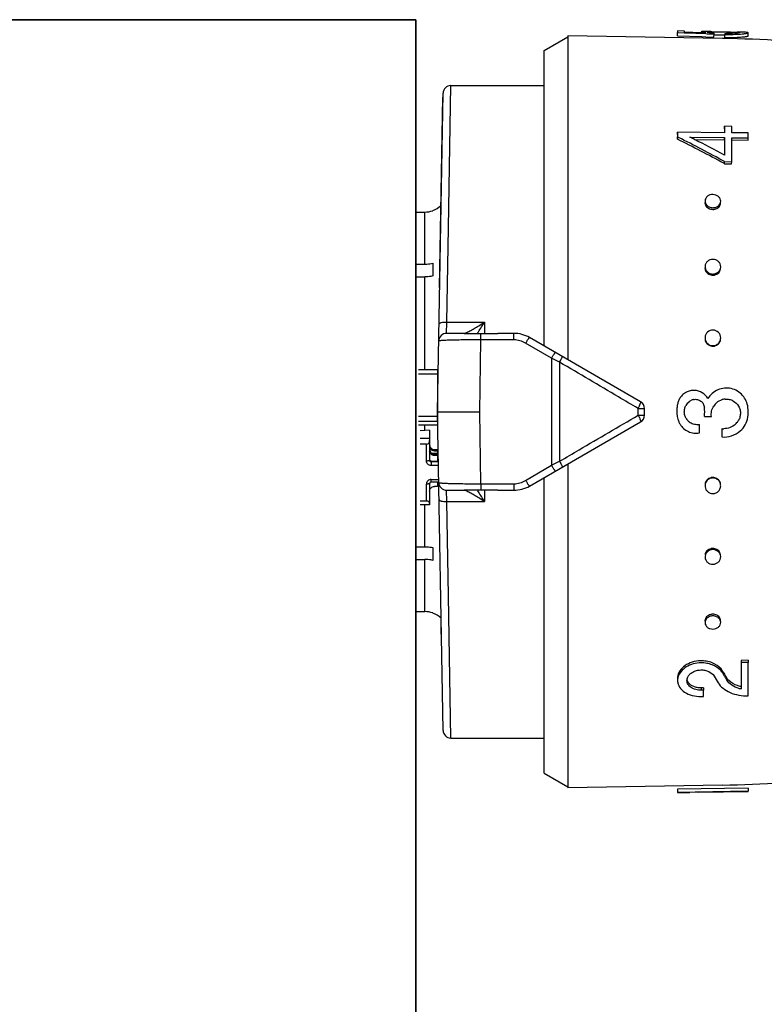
# Model space of a CAD drawing. Header units: millimetres. Extents: x 17747 to 112039, y -74980 to 446921.
# Tile 134 of 256: x 61143 to 61190, y -71169 to -71106. Entities that reach past the tile are written whole.
import ezdxf

# ---------------------------------------------------------------- set-up
doc = ezdxf.new("R2010")
doc.units = ezdxf.units.MM
doc.layers.add('UT_ZAŘÍZENÍ - OT', color=3, linetype='Continuous', lineweight=35)

msp = doc.modelspace()

# ---------------------------------------------------------------- linework, layer by layer
at = {"color": 0, "linetype": 'Continuous'}
for p, q in [((61184.621, -71107.135), (61184.625, -71106.936)), ((61184.625, -71106.831), (61184.625, -71106.936)), ((61185.075, -71106.839), (61184.625, -71106.831)), ((61184.625, -71106.936), (61185.073, -71106.951)), ((61185.073, -71106.951), (61185.141, -71106.954)), ((61185.075, -71106.907), (61185.075, -71106.839)), ((61186.134, -71106.941), (61185.075, -71106.907)), ((61185.141, -71106.954), (61186.432, -71106.999)), ((61186.124, -71106.887), (61186.123, -71106.94)), ((61186.437, -71106.95), (61186.134, -71106.941)), ((61186.287, -71106.946), (61186.288, -71106.931)), ((61186.432, -71106.999), (61186.518, -71107.002)), ((61186.518, -71107.002), (61186.948, -71107.018)), ((61186.724, -71106.945), (61186.725, -71106.881)), ((61186.945, -71107.217), (61186.948, -71107.018)), ((61186.947, -71107.079), (61186.978, -71107.079)), ((61186.948, -71107.018), (61186.948, -71106.965)), ((61187.557, -71107.085), (61187.632, -71107.086)), ((61187.558, -71106.885), (61187.68, -71106.887)), ((61187.631, -71107.246), (61187.634, -71107.047)), ((61187.634, -71106.984), (61187.634, -71107.047)), ((61188.473, -71106.898), (61188.461, -71106.898)), ((61188.471, -71106.958), (61188.472, -71106.912)), ((61188.487, -71106.899), (61188.473, -71106.898)), ((61189.12, -71107.145), (61189.124, -71106.945)), ((61176.12, -71108.076), (61177.62, -71107.21)), ((61177.62, -71107.136), (61177.62, -71127.781)), ((61187.489, -71107.309), (61177.62, -71107.136)), ((61184.621, -71107.135), (61186.17, -71107.189)), ((61186.17, -71107.189), (61186.428, -71107.198)), ((61186.428, -71107.198), (61186.945, -71107.217)), ((61176.12, -71126.915), (61176.12, -71108.076)), ((61169.32, -71131.11), (61169.675, -71110.802)), ((61170.02, -71119.374), (61170.175, -71110.31)), ((61170.175, -71110.31), (61176.12, -71110.31)), ((61169.459, -71123.176), (61169.671, -71111.051)), ((61184.621, -71113.423), (61184.625, -71113.276)), ((61184.625, -71113.276), (61184.625, -71113.588)), ((61187.624, -71113.315), (61184.625, -71113.276)), ((61187.621, -71113.06), (61187.624, -71112.909)), ((61187.624, -71112.909), (61187.624, -71113.315)), ((61188.074, -71112.915), (61187.624, -71112.909)), ((61188.074, -71113.321), (61188.074, -71112.915)), ((61189.124, -71113.334), (61188.074, -71113.321)), ((61189.124, -71113.645), (61189.124, -71113.334)), ((61184.621, -71113.732), (61184.625, -71113.588)), ((61184.625, -71113.588), (61184.68, -71113.616)), ((61185.41, -71113.598), (61187.624, -71113.626)), ((61185.465, -71113.626), (61185.41, -71113.598)), ((61185.703, -71113.746), (61187.621, -71113.771)), ((61187.621, -71113.771), (61187.624, -71113.626)), ((61187.621, -71113.771), (61187.621, -71114.628)), ((61187.624, -71113.626), (61187.624, -71114.745)), ((61188.071, -71113.776), (61189.12, -71113.789)), ((61188.074, -71115.164), (61188.074, -71113.632)), ((61188.074, -71113.632), (61189.124, -71113.645)), ((61189.12, -71113.789), (61189.124, -71113.645)), ((61187.568, -71115.262), (61187.621, -71115.29)), ((61187.621, -71115.29), (61187.624, -71115.159)), ((61187.624, -71115.159), (61188.074, -71115.164)), ((61188.071, -71115.295), (61188.074, -71115.164)), ((61187.621, -71115.29), (61188.071, -71115.295)), ((61167.95, -71118.373), (61168.52, -71118.373)), ((61168.52, -71121.697), (61168.52, -71118.373)), ((61169.02, -71118.274), (61169.02, -71118.287)), ((61169.918, -71125.385), (61170.02, -71119.374)), ((61167.902, -71121.697), (61168.52, -71121.697)), ((61169.02, -71121.636), (61169.02, -71122.45)), ((61167.895, -71122.51), (61168.52, -71122.51)), ((61168.52, -71128.436), (61168.52, -71122.51)), ((61169.899, -71126.11), (61169.918, -71125.385)), ((61169.918, -71125.385), (61172.32, -71125.385)), ((61172.32, -71125.385), (61172.32, -71126.119)), ((61171.057, -71126.11), (61169.899, -71126.11)), ((61172.021, -71131.11), (61172.093, -71126.525)), ((61172.093, -71126.525), (61172.093, -71126.118)), ((61174.19, -71126.525), (61172.093, -71126.525)), ((61174.19, -71126.11), (61173.163, -71126.11)), ((61174.19, -71126.525), (61174.19, -71126.11)), ((61182.27, -71130.466), (61175.19, -71126.378)), ((61176.587, -71127.698), (61174.94, -71126.73)), ((61176.587, -71127.698), (61176.587, -71134.522)), ((61169.32, -71128.436), (61168.12, -71128.436)), ((61169.32, -71128.436), (61169.32, -71131.958)), ((61177.108, -71127.955), (61177.108, -71134.266)), ((61169.32, -71128.72), (61168.12, -71128.72)), ((61182.107, -71131.326), (61182.107, -71130.895)), ((61182.52, -71131.322), (61182.52, -71130.899)), ((61169.32, -71131.416), (61168.12, -71131.416)), ((61169.675, -71151.419), (61169.32, -71131.11)), ((61169.32, -71131.11), (61172.021, -71131.11)), ((61172.093, -71135.695), (61172.021, -71131.11)), ((61186.334, -71131.413), (61186.784, -71131.413)), ((61169.32, -71131.731), (61168.12, -71131.731)), ((61169.32, -71131.958), (61168.12, -71131.958)), ((61168.52, -71132.301), (61168.52, -71131.958)), ((61175.19, -71135.842), (61182.27, -71131.755)), ((61186.014, -71132.454), (61186.014, -71131.919)), ((61187.444, -71132.182), (61187.444, -71132.716)), ((61168.82, -71132.285), (61168.22, -71132.318)), ((61168.82, -71132.816), (61168.22, -71132.816)), ((61168.82, -71132.285), (61168.82, -71134.208)), ((61168.62, -71133.168), (61168.22, -71133.168)), ((61168.62, -71134.247), (61168.62, -71133.168)), ((61169.366, -71133.725), (61169.36, -71133.402)), ((61169.367, -71133.759), (61168.957, -71133.759)), ((61169.12, -71133.514), (61169.12, -71133.612)), ((61169.12, -71133.514), (61169.32, -71133.514)), ((61169.32, -71133.612), (61169.12, -71133.612)), ((61169.12, -71133.807), (61169.12, -71133.904)), ((61169.12, -71133.807), (61169.32, -71133.807)), ((61169.32, -71133.904), (61169.12, -71133.904)), ((61169.319, -71133.728), (61169.366, -71133.725)), ((61169.32, -71133.514), (61169.32, -71133.759)), ((61169.32, -71133.807), (61169.32, -71134.248)), ((61169.32, -71133.954), (61169.37, -71133.954)), ((61168.92, -71134.248), (61168.92, -71134.541)), ((61168.92, -71134.248), (61169.32, -71134.248)), ((61169.376, -71134.306), (61168.92, -71134.306)), ((61169.38, -71134.541), (61168.92, -71134.541)), ((61169.32, -71134.15), (61169.373, -71134.15)), ((61174.94, -71135.491), (61176.587, -71134.522)), ((61177.62, -71134.439), (61177.62, -71155.084)), ((61176.12, -71154.144), (61176.12, -71135.305)), ((61168.62, -71136.797), (61168.62, -71135.718)), ((61168.82, -71135.679), (61168.82, -71137.033)), ((61168.92, -71135.585), (61168.92, -71135.424)), ((61168.92, -71135.424), (61169.396, -71135.424)), ((61168.92, -71135.585), (61169.399, -71135.585)), ((61169.32, -71135.866), (61169.12, -71135.866)), ((61169.32, -71135.585), (61169.32, -71135.866)), ((61172.093, -71135.695), (61174.19, -71135.695)), ((61172.093, -71135.695), (61172.093, -71136.103)), ((61174.19, -71135.695), (61174.19, -71136.11)), ((61169.899, -71136.11), (61171.057, -71136.11)), ((61169.918, -71136.835), (61169.899, -71136.11)), ((61172.32, -71136.102), (61172.32, -71136.835)), ((61173.163, -71136.11), (61174.19, -71136.11)), ((61168.62, -71136.797), (61168.22, -71136.797)), ((61168.82, -71137.033), (61168.22, -71137.033)), ((61168.52, -71139.71), (61168.52, -71137.033)), ((61169.918, -71136.835), (61172.32, -71136.835)), ((61170.02, -71142.846), (61169.918, -71136.835)), ((61167.895, -71139.71), (61168.52, -71139.71)), ((61169.02, -71139.771), (61169.02, -71140.584)), ((61167.902, -71140.523), (61168.52, -71140.523)), ((61168.52, -71143.847), (61168.52, -71140.523)), ((61170.175, -71151.91), (61170.02, -71142.846)), ((61167.95, -71143.847), (61168.52, -71143.847)), ((61169.02, -71143.933), (61169.02, -71143.946)), ((61169.576, -71145.725), (61169.56, -71144.863)), ((61189.12, -71146.951), (61188.67, -71146.956)), ((61188.67, -71146.956), (61188.674, -71147.088)), ((61189.124, -71147.083), (61188.674, -71147.088)), ((61188.674, -71147.088), (61188.674, -71148.776)), ((61189.12, -71146.951), (61189.124, -71147.083)), ((61189.124, -71149.225), (61189.124, -71147.083)), ((61187.499, -71147.64), (61187.502, -71147.778)), ((61187.527, -71147.688), (61187.499, -71147.64)), ((61187.644, -71148.016), (61187.615, -71147.968)), ((61187.754, -71148.063), (61187.757, -71148.204)), ((61186.271, -71148.708), (61186.121, -71148.71)), ((61186.121, -71148.71), (61186.124, -71148.856)), ((61186.274, -71148.854), (61186.124, -71148.856)), ((61186.271, -71148.708), (61186.274, -71148.854)), ((61186.274, -71149.262), (61186.274, -71148.854)), ((61186.124, -71149.264), (61186.274, -71149.262)), ((61170.175, -71151.91), (61176.12, -71151.91)), ((61176.12, -71154.144), (61177.62, -71155.01)), ((61187.489, -71154.912), (61177.62, -71155.084)), ((61189.12, -71155.096), (61184.621, -71155.175)), ((61184.621, -71155.175), (61184.625, -71155.374)), ((61184.621, -71155.185), (61184.625, -71155.385)), ((61189.124, -71155.296), (61184.625, -71155.374)), ((61184.625, -71155.374), (61184.625, -71155.385)), ((61185.974, -71155.366), (61185.411, -71155.376)), ((61185.974, -71155.363), (61189.124, -71155.308)), ((61185.974, -71155.366), (61185.974, -71155.363)), ((61189.12, -71155.096), (61189.124, -71155.296)), ((61189.124, -71155.308), (61189.124, -71155.296))]:
    msp.add_line(p, q, dxfattribs=at)
for centre, radius, start, end in [((61186.4, -71120.091), 13.227, 89.44109, 89.86889), ((61186.3, -71129.887), 23.023, 89.16114, 89.43014), ((61186.015, -71148.988), 42.126, 88.99668, 89.15368), ((61186.875, -71112.159), 5.28, 90.80201, 91.62553), ((61187.311, -71101.599), 5.379, 264.4209, 265.22986), ((61187.397, -71100.557), 6.424, 265.23782, 265.99348), ((61187.808, -71096.956), 10.03, 269.00618, 269.62329), ((61187.851, -71094.505), 12.544, 269.00858, 269.7243), ((61187.933, -71097.215), 9.833, 272.60404, 273.36824), ((61188.272, -71109.463), 2.559, 85.77165, 86.54128), ((61188.328, -71108.694), 1.789, 85.3674, 85.74663), ((61187.856, -71142.633), 35.74, 88.78449, 88.98762), ((61188.006, -71098.469), 8.577, 273.37423, 274.17442), ((61185.918, -71197.295), 90, 84.13647, 89), ((61187.931, -71097.347), 9.899, 272.58441, 273.34327), ((61188.005, -71098.618), 8.626, 273.34927, 274.14414), ((61170.175, -71110.81), 0.5, 89.99995, 178.99727), ((61137.6, -71207.927), 105.279, 61.6647, 63.47201), ((61137.335, -71207.55), 105.191, 61.44046, 63.25103), ((61140.703, -71202.526), 99.533, 63.12099, 63.27442), ((61137.791, -71208.214), 105.923, 61.93543, 63.10673), ((61186.701, -71117.781), 0.33, 178.19656, 179.9988), ((61168.519, -71116.864), 1.509, 270.07058, 289.41996), ((61168.52, -71116.86), 1.5, 289.47122, 313.35083), ((61186.877, -71117.623), 0.582, 256.38385, 269.38767), ((61186.88, -71117.521), 0.577, 256.34526, 269.38585), ((61186.876, -71117.634), 0.572, 269.48444, 276.21503), ((61186.879, -71117.531), 0.567, 269.48461, 276.23097), ((61186.875, -71117.623), 0.583, 276.20438, 282.56154), ((61186.878, -71117.52), 0.578, 276.22081, 282.59954), ((61187.031, -71117.79), 0.34, 350.77007, 358.16143), ((61186.788, -71121.93), 0.417, 180.04404, 188.31485), ((61186.96, -71121.861), 0.415, 357.37319, 359.99637), ((61186.874, -71121.88), 0.519, 269.66461, 277.08605), ((61186.877, -71121.811), 0.515, 269.66483, 277.10359), ((61186.872, -71121.865), 0.533, 277.07982, 284.05154), ((61186.876, -71121.797), 0.529, 277.09797, 284.09301), ((61151.538, -71112.863), 24.264, 327.18528, 328.93017), ((61169.899, -71126.61), 0.5, 90.00005, 179.0027), ((61155.494, -71115.408), 19.559, 326.80865, 327.16862), ((61174.19, -71128.11), 2, 60, 90), ((61174.19, -71128.004), 1.479, 59.48742, 89.9707), ((61186.903, -71126.395), 0.471, 354.81541, 359.98513), ((61186.872, -71126.433), 0.492, 269.85712, 277.68641), ((61186.875, -71126.402), 0.488, 269.85737, 277.70488), ((61186.87, -71126.416), 0.509, 277.6834, 285.011), ((61186.873, -71126.385), 0.505, 277.70254, 285.05443), ((61069.025, -71347.071), 244.324, 63.74449, 63.88063), ((61169.42, -71129.266), 0.0994, 180.01969, 226.40783), ((61169.42, -71129.254), 0.301, 250.55744, 255.99011), ((61185.68, -71130.809), 1.073, 152.15714, 158.3337), ((61185.685, -71130.811), 1.078, 145.97035, 152.15939), ((61185.763, -71130.881), 0.569, 108.74479, 116.15952), ((61185.765, -71130.888), 0.576, 101.60275, 108.74682), ((61187.738, -71131.222), 0.927, 100.78373, 106.92072), ((61187.728, -71131.173), 0.878, 93.89514, 100.73786), ((61169.42, -71130.882), 0.3, 107.64647, 109.44599), ((61182.02, -71130.899), 0.5, 0, 60), ((61186.575, -71131.049), 1.999, 164.80798, 168.16539), ((61185.663, -71130.802), 1.054, 158.33184, 164.78857), ((61185.881, -71131.112), 0.828, 140.87074, 150.30871), ((61185.888, -71131.117), 0.836, 130.17155, 140.86954), ((61184.038, -71131.11), 2.316, 352.48051, 7.18318), ((61187.747, -71131.264), 0.97, 138.95573, 147.53873), ((61187.741, -71131.26), 0.963, 129.98808, 138.92429), ((61186.463, -71131.11), 2.661, 352.61699, 5.79637), ((61182.02, -71131.322), 0.5, 300, 0), ((61185.783, -71131.273), 1.181, 194.6023, 200.52709), ((61185.893, -71131.102), 0.841, 211.88911, 219.07605), ((61185.829, -71131.255), 1.23, 200.54074, 209.44738), ((61185.844, -71131.248), 1.247, 209.4292, 211.63674), ((61185.885, -71131.109), 0.831, 219.0533, 232.02888), ((61185.872, -71131.147), 0.785, 273.22437, 280.43844), ((61187.562, -71131.084), 1.104, 263.8642, 270.12595), ((61187.563, -71131.067), 1.119, 312.77559, 319.01429), ((61187.733, -71131.216), 0.893, 319.04698, 325.88598), ((61187.562, -71131.076), 1.644, 265.8993, 310.20577), ((61169.111, -71133.317), 0.29, 180.04441, 214.05404), ((61069.025, -70915.149), 244.324, 296.11937, 296.25551), ((61186.875, -71135.806), 0.51, 98.02694, 105.33939), ((61186.879, -71135.837), 0.507, 98.04608, 105.38273), ((61186.873, -71135.788), 0.493, 90.20682, 98.03026), ((61186.876, -71135.819), 0.489, 90.20709, 98.04874), ((61168.909, -71135.679), 0.0882, 171.33922, 179.96309), ((61169.899, -71135.61), 0.5, 181, 270), ((61174.19, -71134.217), 1.479, 270.02931, 300.51257), ((61174.19, -71134.11), 2, 270, 300), ((61186.855, -71135.828), 0.481, 185.08469, 187.79003), ((61155.152, -71147.035), 19.968, 32.83509, 33.1877), ((61151.616, -71149.308), 24.171, 31.0665, 32.81806), ((61186.877, -71140.359), 0.537, 97.79544, 104.73665), ((61186.88, -71140.427), 0.533, 97.81357, 104.77792), ((61186.874, -71140.342), 0.52, 90.39229, 97.80224), ((61186.878, -71140.41), 0.516, 90.39253, 97.81976), ((61168.519, -71145.357), 1.509, 70.58004, 89.92942), ((61168.52, -71145.36), 1.5, 46.64917, 70.52878), ((61186.878, -71144.603), 0.588, 97.26681, 103.58577), ((61186.882, -71144.706), 0.584, 97.28322, 103.6235), ((61186.876, -71144.589), 0.574, 90.56165, 97.27806), ((61186.88, -71144.691), 0.569, 90.56184, 97.29397), ((61186.876, -71144.578), 0.563, 89.57233, 90.53635), ((61186.879, -71144.696), 0.574, 77.3795, 90.47236), ((61186.875, -71144.594), 0.579, 77.42334, 89.52385), ((61186.701, -71144.44), 0.33, 180.0012, 181.80344), ((61187.031, -71144.43), 0.34, 1.83857, 9.22993), ((61186.144, -71148.966), 1.981, 90.6662, 95.25488), ((61186.143, -71148.934), 1.949, 86.31776, 90.65223), ((61186.539, -71148.365), 1.129, 37.30427, 43.3274), ((61186.634, -71148.292), 1.009, 30.66525, 37.31087), ((61227.897, -71123.891), 46.929, 210.59685, 210.86768), ((61227.048, -71124.059), 46.046, 210.8741, 211.14789), ((61225.696, -71124.876), 44.466, 211.14786, 211.42912), ((61185.683, -71148.234), 0.458, 173.03308, 181.39547), ((61225.429, -71124.995), 44.808, 210.82705, 211.4577), ((61226.174, -71124.922), 44.921, 210.9365, 211.21663), ((61188.544, -71147.578), 0.927, 211.49104, 218.28511), ((61188.623, -71147.516), 1.027, 218.28539, 224.50117), ((61189.059, -71146.906), 1.908, 254.23814, 258.37107), ((61170.175, -71151.41), 0.5, 181, 270), ((61185.918, -71064.926), 90, 271, 275.86353)]:
    msp.add_arc(centre, radius, start, end, dxfattribs=at)
for centre, major_axis, ratio, start_param, end_param in [((61168.62, -71132.933), (0, -0.235), 0.85043, 0, 1.570796), ((61168.62, -71136.954), (-0.2, 0), 0.785695, 3.141593, 4.712389)]:
    msp.add_ellipse(centre, major_axis=major_axis, ratio=ratio, start_param=start_param, end_param=end_param, dxfattribs=at)
for points, knots in [([(61186.174, -71106.873), (61186.162, -71106.874), (61186.146, -71106.876), (61186.129, -71106.881), (61186.124, -71106.885), (61186.124, -71106.887)], [0, 0, 0, 0, 0.708486, 0.898996, 1, 1, 1, 1]), ([(61186.124, -71106.887), (61186.124, -71106.892), (61186.143, -71106.9), (61186.171, -71106.909), (61186.224, -71106.92), (61186.264, -71106.927), (61186.288, -71106.931)], [0, 0, 0, 0, 0.080473, 0.272652, 0.58028, 1, 1, 1, 1]), ([(61186.274, -71106.866), (61186.264, -71106.866), (61186.23, -71106.868), (61186.197, -71106.87), (61186.174, -71106.873)], [0, 0, 0, 0, 0.312325, 1, 1, 1, 1]), ([(61186.43, -71106.865), (61186.416, -71106.864), (61186.363, -71106.865), (61186.311, -71106.865), (61186.274, -71106.866)], [0, 0, 0, 0, 0.28218, 1, 1, 1, 1]), ([(61186.288, -71106.931), (61186.298, -71106.932), (61186.348, -71106.94), (61186.398, -71106.946), (61186.437, -71106.95)], [0, 0, 0, 0, 0.219199, 1, 1, 1, 1]), ([(61186.522, -71106.903), (61186.522, -71106.9), (61186.532, -71106.895), (61186.54, -71106.894), (61186.546, -71106.893)], [0, 0, 0, 0, 0.306489, 1, 1, 1, 1]), ([(61186.788, -71106.952), (61186.751, -71106.948), (61186.685, -71106.941), (61186.609, -71106.93), (61186.564, -71106.921), (61186.542, -71106.915), (61186.529, -71106.911), (61186.522, -71106.905), (61186.522, -71106.903)], [0, 0, 0, 0, 0.416564, 0.727805, 0.840468, 0.923103, 0.975235, 1, 1, 1, 1]), ([(61186.546, -71106.893), (61186.55, -71106.892), (61186.573, -71106.889), (61186.596, -71106.887), (61186.615, -71106.886)], [0, 0, 0, 0, 0.191517, 1, 1, 1, 1]), ([(61186.615, -71106.886), (61186.623, -71106.885), (61186.659, -71106.883), (61186.696, -71106.882), (61186.725, -71106.881)], [0, 0, 0, 0, 0.216654, 1, 1, 1, 1]), ([(61186.801, -71106.88), (61186.815, -71106.879), (61186.874, -71106.879), (61186.934, -71106.879), (61186.98, -71106.879)], [0, 0, 0, 0, 0.229978, 1, 1, 1, 1]), ([(61186.978, -71107.079), (61187.022, -71107.079), (61187.215, -71107.079), (61187.408, -71107.082), (61187.557, -71107.085)], [0, 0, 0, 0, 0.228577, 1, 1, 1, 1]), ([(61186.98, -71106.879), (61187.024, -71106.879), (61187.217, -71106.88), (61187.409, -71106.882), (61187.558, -71106.885)], [0, 0, 0, 0, 0.228486, 1, 1, 1, 1]), ([(61187.68, -71106.887), (61187.82, -71106.889), (61188.068, -71106.895), (61188.317, -71106.902), (61188.426, -71106.909)], [0, 0, 0, 0, 0.5608, 1, 1, 1, 1]), ([(61188.383, -71106.967), (61188.34, -71106.97), (61188.126, -71106.984), (61187.912, -71106.987), (61187.742, -71106.986)], [0, 0, 0, 0, 0.202928, 1, 1, 1, 1]), ([(61187.791, -71107.049), (61187.842, -71107.049), (61188.038, -71107.049), (61188.235, -71107.044), (61188.379, -71107.038)], [0, 0, 0, 0, 0.261385, 1, 1, 1, 1]), ([(61188.582, -71106.933), (61188.582, -71106.934), (61188.577, -71106.938), (61188.56, -71106.944), (61188.522, -71106.952), (61188.461, -71106.96), (61188.411, -71106.964), (61188.383, -71106.967)], [0, 0, 0, 0, 0.026104, 0.078509, 0.271488, 0.580502, 1, 1, 1, 1]), ([(61188.472, -71106.912), (61188.487, -71106.913), (61188.513, -71106.915), (61188.547, -71106.92), (61188.567, -71106.924), (61188.579, -71106.928), (61188.581, -71106.931)], [0, 0, 0, 0, 0.402142, 0.703286, 0.901798, 1, 1, 1, 1]), ([(61188.581, -71106.931), (61188.581, -71106.931), (61188.582, -71106.932), (61188.582, -71106.932), (61188.582, -71106.933)], [0, 0, 0, 0, 0.519614, 1, 1, 1, 1]), ([(61189.044, -71106.92), (61188.988, -71106.913), (61188.844, -71106.907), (61188.701, -71106.903), (61188.614, -71106.901)], [0, 0, 0, 0, 0.393124, 1, 1, 1, 1]), ([(61188.63, -71107.023), (61188.7, -71107.018), (61188.798, -71107.009), (61188.919, -71106.995), (61188.99, -71106.985), (61189.046, -71106.975), (61189.087, -71106.965), (61189.111, -71106.958), (61189.124, -71106.949), (61189.124, -71106.945)], [0, 0, 0, 0, 0.415889, 0.585993, 0.728367, 0.841268, 0.923827, 0.975949, 1, 1, 1, 1]), ([(61189.104, -71106.932), (61189.1, -71106.931), (61189.081, -71106.925), (61189.06, -71106.922), (61189.044, -71106.92)], [0, 0, 0, 0, 0.194984, 1, 1, 1, 1]), ([(61189.124, -71106.945), (61189.124, -71106.942), (61189.117, -71106.936), (61189.109, -71106.933), (61189.104, -71106.932)], [0, 0, 0, 0, 0.34526, 1, 1, 1, 1]), ([(61187.631, -71107.246), (61187.696, -71107.247), (61187.945, -71107.249), (61188.194, -71107.245), (61188.378, -71107.236)], [0, 0, 0, 0, 0.261104, 1, 1, 1, 1]), ([(61188.628, -71107.222), (61188.697, -71107.217), (61188.795, -71107.208), (61188.916, -71107.194), (61188.987, -71107.184), (61189.042, -71107.175), (61189.084, -71107.165), (61189.107, -71107.157), (61189.12, -71107.149), (61189.12, -71107.145)], [0, 0, 0, 0, 0.416026, 0.586157, 0.728535, 0.841423, 0.923955, 0.976034, 1, 1, 1, 1]), ([(61186.371, -71117.781), (61186.371, -71117.873), (61186.457, -71118.07), (61186.641, -71118.165), (61186.74, -71118.189)], [0, 0, 0, 0, 0.47302, 1, 1, 1, 1]), ([(61186.374, -71117.659), (61186.373, -71117.707), (61186.392, -71117.806), (61186.445, -71117.891), (61186.478, -71117.929)], [0, 0, 0, 0, 0.488775, 1, 1, 1, 1]), ([(61186.874, -71117.257), (61186.811, -71117.257), (61186.686, -71117.276), (61186.521, -71117.36), (61186.407, -71117.494), (61186.376, -71117.605), (61186.374, -71117.659)], [0, 0, 0, 0, 0.270385, 0.528616, 0.769944, 1, 1, 1, 1]), ([(61187.374, -71117.69), (61187.376, -71117.634), (61187.349, -71117.518), (61187.237, -71117.374), (61187.069, -71117.281), (61186.94, -71117.258), (61186.874, -71117.257)], [0, 0, 0, 0, 0.229393, 0.470966, 0.729703, 1, 1, 1, 1]), ([(61187.27, -71117.936), (61187.301, -71117.902), (61187.352, -71117.825), (61187.373, -71117.734), (61187.374, -71117.69)], [0, 0, 0, 0, 0.509651, 1, 1, 1, 1]), ([(61186.478, -71117.929), (61186.495, -71117.947), (61186.57, -71118.018), (61186.668, -71118.063), (61186.744, -71118.082)], [0, 0, 0, 0, 0.24218, 1, 1, 1, 1]), ([(61187.002, -71118.191), (61187.091, -71118.171), (61187.259, -71118.092), (61187.353, -71117.927), (61187.366, -71117.844)], [0, 0, 0, 0, 0.524629, 1, 1, 1, 1]), ([(61187.004, -71118.084), (61187.03, -71118.078), (61187.128, -71118.049), (61187.219, -71117.992), (61187.27, -71117.936)], [0, 0, 0, 0, 0.260211, 1, 1, 1, 1]), ([(61186.874, -71121.393), (61186.751, -71121.392), (61186.558, -71121.459), (61186.409, -71121.657), (61186.377, -71121.776), (61186.375, -71121.835)], [0, 0, 0, 0, 0.507384, 0.755665, 1, 1, 1, 1]), ([(61187.374, -71121.861), (61187.374, -71121.8), (61187.346, -71121.676), (61187.235, -71121.52), (61187.069, -71121.418), (61186.939, -71121.393), (61186.874, -71121.393)], [0, 0, 0, 0, 0.241806, 0.488407, 0.741812, 1, 1, 1, 1]), ([(61168.52, -71121.697), (61168.563, -71121.697), (61168.731, -71121.692), (61168.899, -71121.667), (61169.02, -71121.636)], [0, 0, 0, 0, 0.252472, 1, 1, 1, 1]), ([(61186.375, -71121.835), (61186.372, -71121.886), (61186.382, -71121.954), (61186.406, -71122.018), (61186.413, -71122.033)], [0, 0, 0, 0, 0.747031, 1, 1, 1, 1]), ([(61186.375, -71121.99), (61186.388, -71122.081), (61186.476, -71122.26), (61186.648, -71122.357), (61186.74, -71122.381)], [0, 0, 0, 0, 0.489899, 1, 1, 1, 1]), ([(61186.413, -71122.033), (61186.442, -71122.1), (61186.535, -71122.222), (61186.672, -71122.29), (61186.744, -71122.309)], [0, 0, 0, 0, 0.492845, 1, 1, 1, 1]), ([(61187.002, -71122.383), (61187.093, -71122.36), (61187.266, -71122.265), (61187.353, -71122.087), (61187.366, -71121.997)], [0, 0, 0, 0, 0.510101, 1, 1, 1, 1]), ([(61187.004, -71122.31), (61187.066, -71122.295), (61187.185, -71122.242), (61187.274, -71122.147), (61187.307, -71122.094)], [0, 0, 0, 0, 0.506643, 1, 1, 1, 1]), ([(61187.307, -71122.094), (61187.317, -71122.078), (61187.352, -71122.011), (61187.371, -71121.936), (61187.374, -71121.88)], [0, 0, 0, 0, 0.253103, 1, 1, 1, 1]), ([(61169.02, -71122.45), (61168.98, -71122.46), (61168.816, -71122.495), (61168.647, -71122.51), (61168.52, -71122.51)], [0, 0, 0, 0, 0.247091, 1, 1, 1, 1]), ([(61169.418, -71125.514), (61169.418, -71125.505), (61169.428, -71125.482), (61169.46, -71125.459), (61169.507, -71125.437), (61169.597, -71125.409), (61169.736, -71125.389), (61169.854, -71125.384), (61169.918, -71125.385)], [0, 0, 0, 0, 0.054454, 0.124226, 0.220024, 0.341181, 0.645763, 1, 1, 1, 1]), ([(61171.2, -71126.046), (61171.283, -71126.006), (61171.46, -71125.913), (61171.836, -71125.697), (61172.125, -71125.515), (61172.32, -71125.385)], [0, 0, 0, 0, 0.213248, 0.460801, 1, 1, 1, 1]), ([(61186.874, -71125.899), (61186.754, -71125.899), (61186.503, -71125.99), (61186.387, -71126.231), (61186.376, -71126.35)], [0, 0, 0, 0, 0.501804, 1, 1, 1, 1]), ([(61187.374, -71126.395), (61187.374, -71126.269), (61187.266, -71126.005), (61187.002, -71125.9), (61186.874, -71125.899)], [0, 0, 0, 0, 0.49811, 1, 1, 1, 1]), ([(61172.093, -71126.525), (61171.917, -71126.524), (61171.572, -71126.524), (61171.071, -71126.527), (61170.61, -71126.533), (61170.26, -71126.54), (61170.013, -71126.548), (61169.856, -71126.554), (61169.722, -71126.56), (61169.61, -71126.567), (61169.522, -71126.575), (61169.459, -71126.582), (61169.421, -71126.59), (61169.404, -71126.595), (61169.399, -71126.6), (61169.399, -71126.602)], [0, 0, 0, 0, 0.195605, 0.383531, 0.55643, 0.707585, 0.773165, 0.831259, 0.881323, 0.92293, 0.955723, 0.979458, 0.994025, 0.997954, 1, 1, 1, 1]), ([(61171.031, -71126.11), (61171.039, -71126.11), (61171.059, -71126.105), (61171.078, -71126.099), (61171.09, -71126.094)], [0, 0, 0, 0, 0.393757, 1, 1, 1, 1]), ([(61171.057, -71126.11), (61171.136, -71126.11), (61171.482, -71126.111), (61171.827, -71126.115), (61172.093, -71126.118)], [0, 0, 0, 0, 0.230893, 1, 1, 1, 1]), ([(61171.09, -71126.094), (61171.093, -71126.093), (61171.103, -71126.089), (61171.113, -71126.085), (61171.121, -71126.082)], [0, 0, 0, 0, 0.235586, 1, 1, 1, 1]), ([(61171.121, -71126.082), (61171.127, -71126.079), (61171.154, -71126.068), (61171.18, -71126.056), (61171.2, -71126.046)], [0, 0, 0, 0, 0.229765, 1, 1, 1, 1]), ([(61172.093, -71126.118), (61172.272, -71126.12), (61172.629, -71126.119), (61172.986, -71126.11), (61173.163, -71126.11)], [0, 0, 0, 0, 0.502804, 1, 1, 1, 1]), ([(61174.94, -71126.73), (61174.961, -71126.71), (61174.993, -71126.662), (61175.026, -71126.588), (61175.065, -71126.525), (61175.104, -71126.474), (61175.134, -71126.432), (61175.159, -71126.401), (61175.175, -71126.385), (61175.187, -71126.376), (61175.19, -71126.378)], [0, 0, 0, 0, 0.198142, 0.388892, 0.560134, 0.707991, 0.828678, 0.918542, 0.975091, 1, 1, 1, 1]), ([(61186.375, -71126.495), (61186.388, -71126.589), (61186.472, -71126.776), (61186.647, -71126.881), (61186.74, -71126.907)], [0, 0, 0, 0, 0.498032, 1, 1, 1, 1]), ([(61186.392, -71126.521), (61186.415, -71126.603), (61186.504, -71126.761), (61186.661, -71126.849), (61186.744, -71126.872)], [0, 0, 0, 0, 0.49918, 1, 1, 1, 1]), ([(61187.002, -71126.908), (61187.084, -71126.885), (61187.241, -71126.799), (61187.331, -71126.643), (61187.353, -71126.561)], [0, 0, 0, 0, 0.50198, 1, 1, 1, 1]), ([(61187.004, -71126.873), (61187.077, -71126.853), (61187.216, -71126.782), (61187.307, -71126.654), (61187.335, -71126.585)], [0, 0, 0, 0, 0.50114, 1, 1, 1, 1]), ([(61176.587, -71127.698), (61176.616, -71127.648), (61176.659, -71127.577), (61176.716, -71127.487), (61176.752, -71127.432), (61176.783, -71127.387), (61176.807, -71127.355), (61176.823, -71127.337), (61176.832, -71127.329), (61176.836, -71127.328), (61176.837, -71127.329)], [0, 0, 0, 0, 0.387648, 0.559336, 0.708365, 0.829964, 0.920373, 0.976704, 0.992026, 1, 1, 1, 1]), ([(61177.108, -71127.955), (61177.134, -71127.908), (61177.17, -71127.839), (61177.213, -71127.752), (61177.238, -71127.697), (61177.257, -71127.652), (61177.269, -71127.617), (61177.275, -71127.595), (61177.274, -71127.581), (61177.271, -71127.579)], [0, 0, 0, 0, 0.389691, 0.560136, 0.707341, 0.827183, 0.916538, 0.973346, 1, 1, 1, 1]), ([(61182.107, -71130.895), (61181.692, -71130.65), (61180.025, -71129.67), (61178.359, -71128.69), (61177.108, -71127.955)], [0, 0, 0, 0, 0.249365, 1, 1, 1, 1]), ([(61189.11, -71130.841), (61189.096, -71130.699), (61189.021, -71130.417), (61188.715, -71129.929), (61188.064, -71129.538), (61187.307, -71129.612), (61186.823, -71129.925), (61186.637, -71130.149), (61186.564, -71130.272)], [0, 0, 0, 0, 0.125806, 0.251598, 0.500158, 0.748611, 0.874302, 1, 1, 1, 1]), ([(61186.564, -71130.272), (61186.477, -71130.12), (61186.221, -71129.857), (61185.782, -71129.728), (61185.43, -71129.76), (61185.179, -71129.851), (61184.958, -71130), (61184.841, -71130.135), (61184.791, -71130.208)], [0, 0, 0, 0, 0.249691, 0.498274, 0.623384, 0.748679, 0.874168, 1, 1, 1, 1]), ([(61185.649, -71130.324), (61185.726, -71130.308), (61185.889, -71130.309), (61186.11, -71130.408), (61186.274, -71130.587), (61186.326, -71130.742), (61186.336, -71130.821)], [0, 0, 0, 0, 0.248903, 0.498305, 0.748695, 1, 1, 1, 1]), ([(61187.668, -71130.297), (61187.752, -71130.292), (61187.922, -71130.304), (61188.239, -71130.42), (61188.493, -71130.669), (61188.616, -71130.986), (61188.642, -71131.241), (61188.596, -71131.493), (61188.52, -71131.647), (61188.473, -71131.717)], [0, 0, 0, 0, 0.124702, 0.249421, 0.497433, 0.62303, 0.748788, 0.874419, 1, 1, 1, 1]), ([(61182.107, -71130.895), (61182.136, -71130.843), (61182.186, -71130.748), (61182.244, -71130.62), (61182.274, -71130.531), (61182.28, -71130.485), (61182.275, -71130.469), (61182.27, -71130.466)], [0, 0, 0, 0, 0.377895, 0.69297, 0.905251, 0.965919, 1, 1, 1, 1]), ([(61182.107, -71130.895), (61182.135, -71130.895), (61182.19, -71130.895), (61182.268, -71130.895), (61182.339, -71130.896), (61182.4, -71130.896), (61182.443, -71130.897), (61182.472, -71130.897), (61182.489, -71130.897), (61182.502, -71130.898), (61182.512, -71130.898), (61182.516, -71130.899), (61182.52, -71130.898), (61182.52, -71130.899)], [0, 0, 0, 0, 0.203374, 0.394866, 0.56769, 0.716771, 0.837685, 0.88646, 0.926896, 0.958626, 0.981467, 0.99529, 1, 1, 1, 1]), ([(61184.618, -71130.639), (61184.602, -71130.716), (61184.556, -71131.025), (61184.581, -71131.344), (61184.64, -71131.571)], [0, 0, 0, 0, 0.250786, 1, 1, 1, 1]), ([(61185.179, -71131.546), (61185.14, -71131.484), (61185.078, -71131.347), (61185.046, -71131.126), (61185.07, -71130.904), (61185.126, -71130.765), (61185.162, -71130.702)], [0, 0, 0, 0, 0.249892, 0.499949, 0.75024, 1, 1, 1, 1]), ([(61186.784, -71131.413), (61186.768, -71131.298), (61186.777, -71131.061), (61186.866, -71130.841), (61186.929, -71130.743)], [0, 0, 0, 0, 0.500135, 1, 1, 1, 1]), ([(61177.108, -71134.266), (61177.525, -71134.02), (61179.192, -71133.041), (61180.859, -71132.06), (61182.107, -71131.326)], [0, 0, 0, 0, 0.250578, 1, 1, 1, 1]), ([(61182.107, -71131.326), (61182.135, -71131.326), (61182.19, -71131.325), (61182.268, -71131.325), (61182.339, -71131.325), (61182.4, -71131.324), (61182.443, -71131.324), (61182.472, -71131.323), (61182.489, -71131.323), (61182.502, -71131.323), (61182.512, -71131.323), (61182.516, -71131.321), (61182.52, -71131.322), (61182.52, -71131.322)], [0, 0, 0, 0, 0.203374, 0.394866, 0.56769, 0.716771, 0.837685, 0.88646, 0.926896, 0.958626, 0.981467, 0.99529, 1, 1, 1, 1]), ([(61182.107, -71131.326), (61182.136, -71131.377), (61182.186, -71131.473), (61182.244, -71131.601), (61182.274, -71131.689), (61182.28, -71131.736), (61182.275, -71131.752), (61182.27, -71131.755)], [0, 0, 0, 0, 0.377895, 0.69297, 0.905251, 0.965919, 1, 1, 1, 1]), ([(61188.623, -71132.332), (61188.752, -71132.222), (61188.971, -71131.951), (61189.08, -71131.621), (61189.102, -71131.452)], [0, 0, 0, 0, 0.49938, 1, 1, 1, 1]), ([(61184.782, -71131.902), (61184.845, -71132.003), (61185, -71132.189), (61185.305, -71132.386), (61185.655, -71132.482), (61185.897, -71132.476), (61186.014, -71132.454)], [0, 0, 0, 0, 0.249964, 0.499879, 0.749906, 1, 1, 1, 1]), ([(61185.916, -71131.931), (61185.82, -71131.937), (61185.625, -71131.913), (61185.45, -71131.822), (61185.374, -71131.763)], [0, 0, 0, 0, 0.50069, 1, 1, 1, 1]), ([(61188.323, -71131.889), (61188.222, -71131.983), (61187.982, -71132.135), (61187.703, -71132.188), (61187.565, -71132.188)], [0, 0, 0, 0, 0.500561, 1, 1, 1, 1]), ([(61168.82, -71133.22), (61168.82, -71133.258), (61168.836, -71133.336), (61168.903, -71133.434), (61169.003, -71133.499), (61169.081, -71133.514), (61169.12, -71133.514)], [0, 0, 0, 0, 0.247784, 0.496832, 0.747734, 1, 1, 1, 1]), ([(61169.12, -71133.612), (61169.072, -71133.612), (61168.973, -71133.588), (61168.897, -71133.52), (61168.87, -71133.48)], [0, 0, 0, 0, 0.501963, 1, 1, 1, 1]), ([(61168.82, -71133.513), (61168.82, -71133.551), (61168.836, -71133.629), (61168.903, -71133.726), (61169.003, -71133.792), (61169.081, -71133.807), (61169.12, -71133.807)], [0, 0, 0, 0, 0.247784, 0.496832, 0.747734, 1, 1, 1, 1]), ([(61169.12, -71133.904), (61169.081, -71133.904), (61169.003, -71133.889), (61168.903, -71133.824), (61168.836, -71133.726), (61168.82, -71133.649), (61168.82, -71133.61)], [0, 0, 0, 0, 0.252266, 0.503168, 0.752216, 1, 1, 1, 1]), ([(61168.82, -71134.208), (61168.82, -71134.211), (61168.817, -71134.216), (61168.811, -71134.22), (61168.802, -71134.225), (61168.785, -71134.231), (61168.76, -71134.236), (61168.73, -71134.241), (61168.683, -71134.246), (61168.646, -71134.247), (61168.62, -71134.247)], [0, 0, 0, 0, 0.040706, 0.069574, 0.105554, 0.199505, 0.321626, 0.468167, 0.634164, 1, 1, 1, 1]), ([(61168.92, -71134.541), (61168.881, -71134.541), (61168.803, -71134.526), (61168.703, -71134.461), (61168.636, -71134.363), (61168.62, -71134.285), (61168.62, -71134.247)], [0, 0, 0, 0, 0.252255, 0.503168, 0.752226, 1, 1, 1, 1]), ([(61168.92, -71134.306), (61168.907, -71134.306), (61168.881, -71134.301), (61168.848, -71134.279), (61168.826, -71134.247), (61168.82, -71134.221), (61168.82, -71134.208)], [0, 0, 0, 0, 0.252236, 0.503168, 0.752245, 1, 1, 1, 1]), ([(61168.92, -71134.248), (61168.909, -71134.248), (61168.885, -71134.243), (61168.853, -71134.225), (61168.83, -71134.197), (61168.823, -71134.174), (61168.821, -71134.163)], [0, 0, 0, 0, 0.251925, 0.502849, 0.751924, 1, 1, 1, 1]), ([(61176.587, -71134.522), (61176.616, -71134.572), (61176.659, -71134.644), (61176.716, -71134.733), (61176.752, -71134.789), (61176.783, -71134.833), (61176.807, -71134.865), (61176.823, -71134.884), (61176.832, -71134.891), (61176.836, -71134.892), (61176.837, -71134.892)], [0, 0, 0, 0, 0.387648, 0.559336, 0.708365, 0.829964, 0.920373, 0.976704, 0.992026, 1, 1, 1, 1]), ([(61177.108, -71134.266), (61177.134, -71134.313), (61177.17, -71134.381), (61177.213, -71134.468), (61177.238, -71134.523), (61177.257, -71134.568), (61177.269, -71134.604), (61177.275, -71134.625), (61177.274, -71134.639), (61177.271, -71134.641)], [0, 0, 0, 0, 0.389693, 0.560138, 0.707342, 0.827185, 0.916539, 0.973347, 1, 1, 1, 1]), ([(61186.74, -71135.314), (61186.647, -71135.339), (61186.472, -71135.445), (61186.388, -71135.631), (61186.375, -71135.726)], [0, 0, 0, 0, 0.501968, 1, 1, 1, 1]), ([(61186.744, -71135.348), (61186.661, -71135.371), (61186.504, -71135.46), (61186.415, -71135.617), (61186.392, -71135.7)], [0, 0, 0, 0, 0.50082, 1, 1, 1, 1]), ([(61187.353, -71135.659), (61187.331, -71135.577), (61187.241, -71135.422), (61187.084, -71135.335), (61187.002, -71135.313)], [0, 0, 0, 0, 0.49802, 1, 1, 1, 1]), ([(61187.335, -71135.636), (61187.307, -71135.566), (61187.216, -71135.439), (61187.077, -71135.367), (61187.004, -71135.348)], [0, 0, 0, 0, 0.49886, 1, 1, 1, 1]), ([(61168.92, -71135.424), (61168.881, -71135.424), (61168.803, -71135.439), (61168.703, -71135.505), (61168.636, -71135.602), (61168.62, -71135.68), (61168.62, -71135.718)], [0, 0, 0, 0, 0.252255, 0.503168, 0.752226, 1, 1, 1, 1]), ([(61168.82, -71135.679), (61168.82, -71135.682), (61168.817, -71135.687), (61168.811, -71135.691), (61168.802, -71135.696), (61168.785, -71135.702), (61168.76, -71135.708), (61168.73, -71135.712), (61168.683, -71135.717), (61168.646, -71135.718), (61168.62, -71135.718)], [0, 0, 0, 0, 0.040706, 0.069574, 0.105554, 0.199505, 0.321626, 0.468167, 0.634164, 1, 1, 1, 1]), ([(61168.82, -71136.16), (61168.82, -71136.122), (61168.836, -71136.044), (61168.903, -71135.946), (61169.003, -71135.881), (61169.081, -71135.866), (61169.12, -71135.866)], [0, 0, 0, 0, 0.247784, 0.496832, 0.747734, 1, 1, 1, 1]), ([(61168.92, -71135.585), (61168.908, -71135.585), (61168.884, -71135.589), (61168.852, -71135.608), (61168.83, -71135.634), (61168.823, -71135.656), (61168.821, -71135.666)], [0, 0, 0, 0, 0.26767, 0.525516, 0.768461, 1, 1, 1, 1]), ([(61169.399, -71135.619), (61169.399, -71135.621), (61169.404, -71135.625), (61169.421, -71135.631), (61169.459, -71135.638), (61169.522, -71135.646), (61169.61, -71135.653), (61169.722, -71135.66), (61169.856, -71135.667), (61170.013, -71135.673), (61170.26, -71135.68), (61170.61, -71135.687), (61171.071, -71135.693), (61171.572, -71135.696), (61171.917, -71135.696), (61172.093, -71135.695)], [0, 0, 0, 0, 0.002046, 0.005975, 0.020542, 0.044277, 0.07707, 0.118677, 0.168741, 0.226835, 0.292415, 0.44357, 0.616469, 0.804395, 1, 1, 1, 1]), ([(61174.94, -71135.491), (61174.961, -71135.511), (61174.993, -71135.559), (61175.026, -71135.633), (61175.065, -71135.696), (61175.104, -71135.747), (61175.134, -71135.788), (61175.159, -71135.819), (61175.175, -71135.836), (61175.187, -71135.844), (61175.19, -71135.842)], [0, 0, 0, 0, 0.198108, 0.388908, 0.560156, 0.708001, 0.828682, 0.918545, 0.975091, 1, 1, 1, 1]), ([(61186.379, -71135.893), (61186.387, -71135.951), (61186.424, -71136.066), (61186.537, -71136.208), (61186.695, -71136.299), (61186.815, -71136.321), (61186.874, -71136.321)], [0, 0, 0, 0, 0.249231, 0.498303, 0.748586, 1, 1, 1, 1]), ([(61186.874, -71136.321), (61186.943, -71136.321), (61187.081, -71136.291), (61187.253, -71136.17), (61187.36, -71135.989), (61187.378, -71135.85), (61187.372, -71135.783)], [0, 0, 0, 0, 0.25144, 0.501784, 0.751362, 1, 1, 1, 1]), ([(61171.045, -71136.112), (61171.044, -71136.112), (61171.039, -71136.111), (61171.034, -71136.11), (61171.031, -71136.11)], [0, 0, 0, 0, 0.289793, 1, 1, 1, 1]), ([(61171.2, -71136.174), (61171.17, -71136.16), (61171.119, -71136.137), (61171.067, -71136.117), (61171.045, -71136.112)], [0, 0, 0, 0, 0.595054, 1, 1, 1, 1]), ([(61172.093, -71136.103), (61172.002, -71136.104), (61171.656, -71136.107), (61171.311, -71136.11), (61171.057, -71136.11)], [0, 0, 0, 0, 0.264643, 1, 1, 1, 1]), ([(61172.32, -71136.835), (61172.125, -71136.706), (61171.836, -71136.524), (61171.46, -71136.308), (61171.283, -71136.214), (61171.2, -71136.174)], [0, 0, 0, 0, 0.539199, 0.786752, 1, 1, 1, 1]), ([(61173.163, -71136.11), (61172.986, -71136.11), (61172.629, -71136.102), (61172.272, -71136.101), (61172.093, -71136.103)], [0, 0, 0, 0, 0.497196, 1, 1, 1, 1]), ([(61169.418, -71136.706), (61169.418, -71136.716), (61169.428, -71136.738), (61169.46, -71136.762), (61169.507, -71136.784), (61169.597, -71136.811), (61169.736, -71136.832), (61169.854, -71136.836), (61169.918, -71136.835)], [0, 0, 0, 0, 0.054452, 0.124207, 0.219995, 0.341151, 0.645741, 1, 1, 1, 1]), ([(61168.52, -71139.71), (61168.563, -71139.71), (61168.731, -71139.715), (61168.899, -71139.74), (61169.02, -71139.771)], [0, 0, 0, 0, 0.252472, 1, 1, 1, 1]), ([(61186.413, -71140.187), (61186.406, -71140.203), (61186.382, -71140.266), (61186.372, -71140.335), (61186.375, -71140.385)], [0, 0, 0, 0, 0.252969, 1, 1, 1, 1]), ([(61186.74, -71139.839), (61186.648, -71139.864), (61186.476, -71139.96), (61186.388, -71140.14), (61186.375, -71140.23)], [0, 0, 0, 0, 0.510101, 1, 1, 1, 1]), ([(61186.375, -71140.385), (61186.377, -71140.444), (61186.409, -71140.564), (61186.558, -71140.761), (61186.751, -71140.829), (61186.874, -71140.828)], [0, 0, 0, 0, 0.244335, 0.492616, 1, 1, 1, 1]), ([(61186.744, -71139.912), (61186.672, -71139.931), (61186.535, -71139.998), (61186.442, -71140.121), (61186.413, -71140.187)], [0, 0, 0, 0, 0.507155, 1, 1, 1, 1]), ([(61186.874, -71140.828), (61186.941, -71140.827), (61187.074, -71140.801), (61187.243, -71140.694), (61187.353, -71140.531), (61187.377, -71140.403), (61187.374, -71140.341)], [0, 0, 0, 0, 0.258416, 0.511779, 0.758272, 1, 1, 1, 1]), ([(61187.366, -71140.223), (61187.353, -71140.134), (61187.266, -71139.955), (61187.093, -71139.861), (61187.002, -71139.838)], [0, 0, 0, 0, 0.489899, 1, 1, 1, 1]), ([(61187.307, -71140.127), (61187.274, -71140.073), (61187.185, -71139.979), (61187.066, -71139.926), (61187.004, -71139.91)], [0, 0, 0, 0, 0.493357, 1, 1, 1, 1]), ([(61187.374, -71140.341), (61187.371, -71140.285), (61187.352, -71140.209), (61187.317, -71140.143), (61187.307, -71140.127)], [0, 0, 0, 0, 0.746897, 1, 1, 1, 1]), ([(61169.02, -71140.584), (61168.98, -71140.574), (61168.816, -71140.538), (61168.647, -71140.523), (61168.52, -71140.523)], [0, 0, 0, 0, 0.247091, 1, 1, 1, 1]), ([(61186.74, -71144.031), (61186.641, -71144.055), (61186.457, -71144.151), (61186.371, -71144.348), (61186.371, -71144.44)], [0, 0, 0, 0, 0.52698, 1, 1, 1, 1]), ([(61186.744, -71144.139), (61186.718, -71144.145), (61186.62, -71144.176), (61186.529, -71144.235), (61186.478, -71144.292)], [0, 0, 0, 0, 0.259523, 1, 1, 1, 1]), ([(61187.366, -71144.376), (61187.353, -71144.294), (61187.259, -71144.128), (61187.091, -71144.049), (61187.002, -71144.029)], [0, 0, 0, 0, 0.475371, 1, 1, 1, 1]), ([(61187.27, -71144.284), (61187.254, -71144.266), (61187.178, -71144.196), (61187.08, -71144.153), (61187.004, -71144.136)], [0, 0, 0, 0, 0.241743, 1, 1, 1, 1]), ([(61186.478, -71144.292), (61186.445, -71144.329), (61186.392, -71144.414), (61186.373, -71144.513), (61186.374, -71144.561)], [0, 0, 0, 0, 0.511225, 1, 1, 1, 1]), ([(61186.374, -71144.561), (61186.376, -71144.615), (61186.407, -71144.726), (61186.521, -71144.86), (61186.686, -71144.944), (61186.811, -71144.964), (61186.874, -71144.963)], [0, 0, 0, 0, 0.230056, 0.471384, 0.729615, 1, 1, 1, 1]), ([(61186.874, -71144.963), (61186.94, -71144.962), (61187.069, -71144.939), (61187.237, -71144.846), (61187.349, -71144.703), (61187.376, -71144.586), (61187.374, -71144.53)], [0, 0, 0, 0, 0.270297, 0.529034, 0.770607, 1, 1, 1, 1]), ([(61187.374, -71144.53), (61187.373, -71144.486), (61187.352, -71144.396), (61187.301, -71144.318), (61187.27, -71144.284)], [0, 0, 0, 0, 0.490349, 1, 1, 1, 1]), ([(61185.962, -71146.993), (61185.782, -71147.01), (61185.435, -71147.09), (61184.994, -71147.342), (61184.692, -71147.696), (61184.618, -71147.985), (61184.621, -71148.12)], [0, 0, 0, 0, 0.285569, 0.551478, 0.78834, 1, 1, 1, 1]), ([(61186.124, -71147.117), (61185.956, -71147.119), (61185.626, -71147.165), (61185.181, -71147.353), (61184.837, -71147.639), (61184.695, -71147.889), (61184.658, -71148.016)], [0, 0, 0, 0, 0.276815, 0.541296, 0.783329, 1, 1, 1, 1]), ([(61187.36, -71147.59), (61187.213, -71147.434), (61186.92, -71147.253), (61186.483, -71147.136), (61186.245, -71147.116), (61186.124, -71147.117)], [0, 0, 0, 0, 0.473959, 0.733478, 1, 1, 1, 1]), ([(61187.499, -71147.64), (61187.385, -71147.449), (61187.102, -71147.211), (61186.655, -71147.04), (61186.399, -71146.997), (61186.268, -71146.989)], [0, 0, 0, 0, 0.464053, 0.726092, 1, 1, 1, 1]), ([(61185.278, -71148.014), (61185.31, -71147.95), (61185.402, -71147.827), (61185.597, -71147.689), (61185.835, -71147.596), (61186.097, -71147.558), (61186.362, -71147.579), (61186.673, -71147.674), (61186.874, -71147.828), (61186.951, -71147.957)], [0, 0, 0, 0, 0.110355, 0.232071, 0.363298, 0.500079, 0.636986, 0.768855, 1, 1, 1, 1]), ([(61184.658, -71148.016), (61184.652, -71148.036), (61184.632, -71148.116), (61184.623, -71148.199), (61184.625, -71148.261)], [0, 0, 0, 0, 0.254201, 1, 1, 1, 1]), ([(61184.625, -71148.261), (61184.627, -71148.33), (61184.65, -71148.471), (61184.774, -71148.741), (61185.076, -71149.025), (61185.565, -71149.225), (61185.934, -71149.266), (61186.124, -71149.264)], [0, 0, 0, 0, 0.104904, 0.212347, 0.445391, 0.711352, 1, 1, 1, 1]), ([(61186.124, -71148.856), (61186.01, -71148.858), (61185.788, -71148.832), (61185.495, -71148.708), (61185.283, -71148.507), (61185.227, -71148.329), (61185.225, -71148.246)], [0, 0, 0, 0, 0.288289, 0.554647, 0.788959, 1, 1, 1, 1]), ([(61185.228, -71148.179), (61185.23, -71148.165), (61185.239, -71148.108), (61185.259, -71148.053), (61185.278, -71148.014)], [0, 0, 0, 0, 0.245195, 1, 1, 1, 1]), ([(61185.329, -71148.393), (61185.316, -71148.377), (61185.271, -71148.312), (61185.24, -71148.236), (61185.229, -71148.178)], [0, 0, 0, 0, 0.259352, 1, 1, 1, 1]), ([(61186.121, -71148.71), (61186.041, -71148.711), (61185.883, -71148.698), (61185.601, -71148.622), (61185.412, -71148.5), (61185.329, -71148.393)], [0, 0, 0, 0, 0.273822, 0.536871, 1, 1, 1, 1]), ([(61187.206, -71148.379), (61187.289, -71148.515), (61187.522, -71148.767), (61187.981, -71149.034), (61188.53, -71149.194), (61188.923, -71149.227), (61189.124, -71149.225)], [0, 0, 0, 0, 0.219385, 0.461046, 0.724092, 1, 1, 1, 1]), ([(61188.54, -71148.743), (61188.376, -71148.696), (61188.074, -71148.567), (61187.836, -71148.333), (61187.757, -71148.204)], [0, 0, 0, 0, 0.53047, 1, 1, 1, 1]), ([(61188.67, -71148.63), (61188.593, -71148.614), (61188.31, -71148.538), (61188.04, -71148.389), (61187.89, -71148.236)], [0, 0, 0, 0, 0.269283, 1, 1, 1, 1]), ([(61184.625, -71155.385), (61184.777, -71155.382), (61185.04, -71155.379), (61185.302, -71155.377), (61185.412, -71155.376)], [0, 0, 0, 0, 0.581949, 1, 1, 1, 1])]:
    msp.add_open_spline(points, degree=3, knots=knots, dxfattribs=at)
for points in [[(61186.74, -71122.381), (61186.783, -71122.392), (61186.827, -71122.398), (61186.871, -71122.399)], [(61186.744, -71122.309), (61186.786, -71122.32), (61186.83, -71122.326), (61186.874, -71122.326)], [(61186.376, -71126.35), (61186.371, -71126.407), (61186.377, -71126.466), (61186.392, -71126.521)], [(61187.335, -71126.585), (61187.355, -71126.538), (61187.368, -71126.488), (61187.372, -71126.438)], [(61186.74, -71126.907), (61186.782, -71126.918), (61186.827, -71126.925), (61186.871, -71126.925)], [(61186.744, -71126.872), (61186.786, -71126.884), (61186.83, -71126.89), (61186.874, -71126.89)], [(61187.123, -71130.522), (61187.223, -71130.438), (61187.342, -71130.373), (61187.468, -71130.335)], [(61185.348, -71130.478), (61185.398, -71130.436), (61185.454, -71130.399), (61185.512, -71130.37)], [(61187.002, -71135.313), (61186.959, -71135.301), (61186.915, -71135.296), (61186.871, -71135.296)], [(61187.004, -71135.348), (61186.962, -71135.336), (61186.918, -71135.33), (61186.874, -71135.33)], [(61186.392, -71135.7), (61186.377, -71135.755), (61186.371, -71135.813), (61186.376, -71135.87)], [(61187.372, -71135.783), (61187.368, -71135.732), (61187.355, -71135.682), (61187.335, -71135.636)], [(61187.002, -71139.838), (61186.959, -71139.827), (61186.915, -71139.822), (61186.871, -71139.822)], [(61187.004, -71139.91), (61186.962, -71139.9), (61186.918, -71139.894), (61186.874, -71139.894)]]:
    msp.add_open_spline(points, degree=3, dxfattribs=at)
at = {"layer": 'UT_ZAŘÍZENÍ - OT', "linetype": 'Continuous'}
for p, q in [((61167.95, -71106.11), (59367.95, -71106.11)), ((61167.95, -71606.11), (61167.95, -71106.11))]:
    msp.add_line(p, q, dxfattribs=at)

doc.saveas('drawing.dxf')
